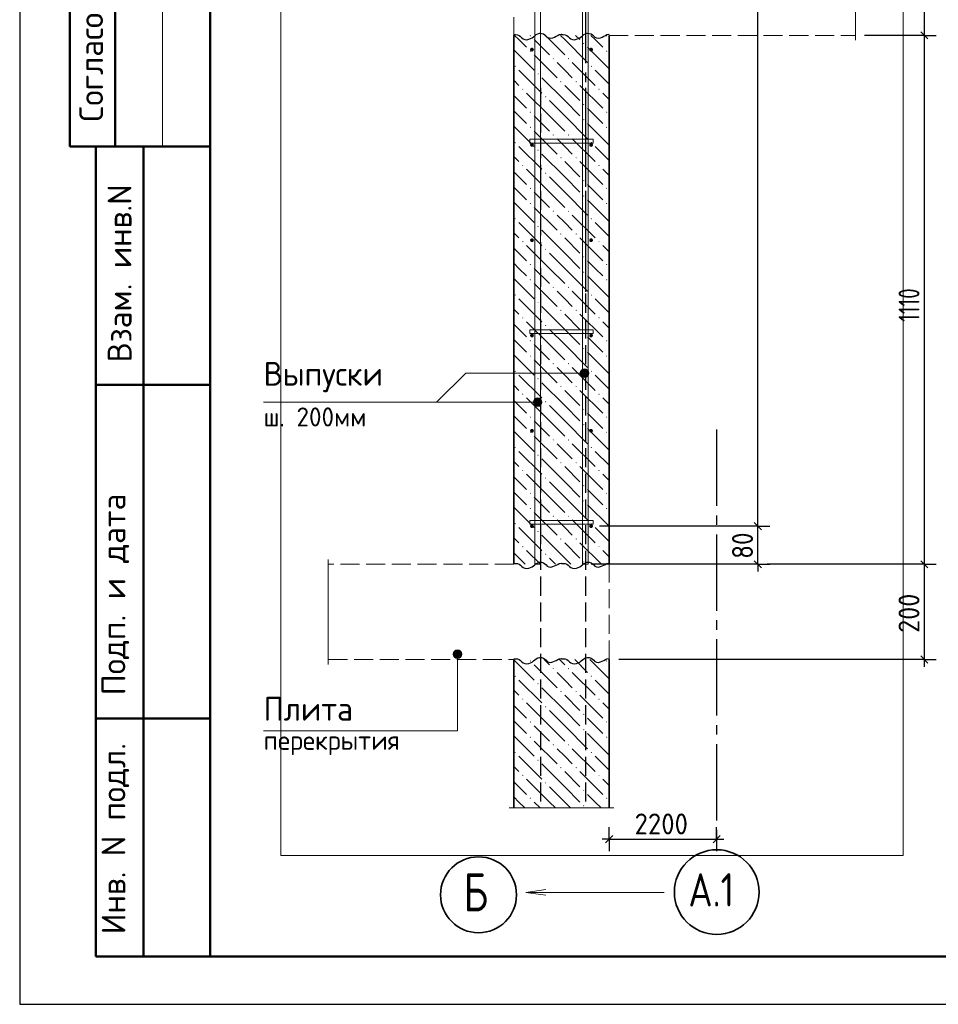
# Model space of a CAD drawing. Header units: millimetres. Extents: x 0 to 50400, y 0 to 35640.
# Tile 1 of 17: x 0 to 11566, y 0 to 12398. Entities that reach past the tile are written whole.
import ezdxf

# ---------------------------------------------------------------- set-up
doc = ezdxf.new("R2010")
doc.units = ezdxf.units.MM
doc.linetypes.add('______2', pattern=[324, 240, -84])
doc.linetypes.add('______5', pattern=[1320, 960, -120, 120, -120])
for name, color, linetype, lineweight in [('Standard', 7, 'Continuous', 25), ('ЖБ Лестница', 52, 'Continuous', 25), ('ЖБ Перекрытие верхний уровень', 7, 'Continuous', 35), ('ЖБ Стена верхний уровень', 7, 'Continuous', 35), ('Позиционная метка диаметр_ шаг', 7, 'Continuous', 13), ('Позиционная метка линия выноска', 7, 'Continuous', 13), ('Примечания', 7, 'Continuous', 13)]:
    doc.layers.add(name, color=color, linetype=linetype, lineweight=lineweight)
for name, color, linetype, true_color in [('Оси', 7, '______5', 0x656565), ('Стена фоновая арматура У1', 7, '______2', 0xa0a0a0), ('Стена фоновая арматура Х1', 7, '______2', 0xa0a0a0), ('Стена фоновая затяжка С-обр.', 7, '______2', 0xa0a0a0)]:
    doc.layers.add(name, color=color, linetype=linetype, true_color=true_color)
doc.layers.add('Размерная выноска', color=7, linetype='Continuous')
doc.styles.add('ISOCPEUR', font='txt')

msp = doc.modelspace()

# ---------------------------------------------------------------- hatches: boundary and pattern name
at = {"layer": 'ЖБ Стена верхний уровень', "linetype": 'Continuous', "lineweight": 18, "transparency": 33554687}
for points in [[(6422, 12195), (6429, 12201), (6432, 12201), (6438, 12195), (6430, 12187)], [(7382, 12195), (7389, 12201), (7392, 12201), (7398, 12195), (7390, 12187)], [(7094, 12099), (7102, 12107), (7110, 12099), (7102, 12091)], [(6422, 12003), (6430, 12011), (6438, 12003), (6430, 11995)], [(6710, 11907), (6718, 11915), (6726, 11907), (6718, 11899)], [(6902, 11907), (6910, 11915), (6918, 11907), (6910, 11899)], [(7382, 12003), (7390, 12011), (7398, 12003), (7390, 11995)], [(6230, 11811), (6238, 11819), (6246, 11811), (6238, 11803)], [(7190, 11811), (7198, 11819), (7206, 11811), (7198, 11803)], [(6518, 11715), (6526, 11723), (6534, 11715), (6526, 11707)], [(6326, 11523), (6334, 11531), (6342, 11523), (6334, 11515)], [(6806, 11619), (6814, 11627), (6822, 11619), (6814, 11611)], [(6998, 11619), (7006, 11627), (7014, 11619), (7006, 11611)], [(7286, 11523), (7294, 11531), (7302, 11523), (7294, 11515)], [(6614, 11427), (6622, 11435), (6630, 11427), (6622, 11419)], [(7094, 11331), (7102, 11339), (7110, 11331), (7102, 11323)], [(6422, 11235), (6430, 11243), (6438, 11235), (6430, 11227)], [(7382, 11235), (7390, 11243), (7398, 11235), (7390, 11227)], [(6422, 11043), (6430, 11051), (6438, 11043), (6430, 11035)], [(7094, 11139), (7102, 11147), (7110, 11139), (7102, 11131)], [(7382, 11043), (7390, 11051), (7398, 11043), (7390, 11035)], [(6710, 10947), (6718, 10955), (6726, 10947), (6718, 10939)], [(6902, 10947), (6910, 10955), (6918, 10947), (6910, 10939)], [(6230, 10851), (6238, 10859), (6246, 10851), (6238, 10843)], [(7190, 10851), (7198, 10859), (7206, 10851), (7198, 10843)], [(6518, 10755), (6526, 10763), (6534, 10755), (6526, 10747)], [(6806, 10659), (6814, 10667), (6822, 10659), (6814, 10651)], [(6998, 10659), (7006, 10667), (7014, 10659), (7006, 10651)], [(6326, 10563), (6334, 10571), (6342, 10563), (6334, 10555)], [(7286, 10563), (7294, 10571), (7302, 10563), (7294, 10555)], [(6614, 10467), (6622, 10475), (6630, 10467), (6622, 10459)], [(7094, 10371), (7102, 10379), (7110, 10371), (7102, 10363)], [(6422, 10275), (6430, 10283), (6438, 10275), (6430, 10267)], [(7094, 10179), (7102, 10187), (7110, 10179), (7102, 10171)], [(7382, 10275), (7390, 10283), (7398, 10275), (7390, 10267)], [(6422, 10083), (6430, 10091), (6438, 10083), (6430, 10075)], [(7382, 10083), (7390, 10091), (7398, 10083), (7390, 10075)], [(6710, 9987), (6718, 9995), (6726, 9987), (6718, 9979)], [(6902, 9987), (6910, 9995), (6918, 9987), (6910, 9979)], [(6230, 9891), (6238, 9899), (6246, 9891), (6238, 9883)], [(6518, 9795), (6526, 9803), (6534, 9795), (6526, 9787)], [(7190, 9891), (7198, 9899), (7206, 9891), (7198, 9883)], [(6806, 9699), (6814, 9707), (6822, 9699), (6814, 9691)], [(6998, 9699), (7006, 9707), (7014, 9699), (7006, 9691)], [(6326, 9603), (6334, 9611), (6342, 9603), (6334, 9595)], [(7286, 9603), (7294, 9611), (7302, 9603), (7294, 9595)], [(6614, 9507), (6622, 9515), (6630, 9507), (6622, 9499)], [(6422, 9315), (6430, 9323), (6438, 9315), (6430, 9307)], [(7094, 9411), (7102, 9419), (7110, 9411), (7102, 9403)], [(7382, 9315), (7390, 9323), (7398, 9315), (7390, 9307)], [(7094, 9219), (7102, 9227), (7110, 9219), (7102, 9211)], [(6422, 9123), (6430, 9131), (6438, 9123), (6430, 9115)], [(7382, 9123), (7390, 9131), (7398, 9123), (7390, 9115)], [(6230, 8931), (6238, 8939), (6246, 8931), (6238, 8923)], [(6710, 9027), (6718, 9035), (6726, 9027), (6718, 9019)], [(6902, 9027), (6910, 9035), (6918, 9027), (6910, 9019)], [(7190, 8931), (7198, 8939), (7206, 8931), (7198, 8923)], [(6518, 8835), (6526, 8843), (6534, 8835), (6526, 8827)], [(6806, 8739), (6814, 8747), (6822, 8739), (6814, 8731)], [(6998, 8739), (7006, 8747), (7014, 8739), (7006, 8731)], [(6326, 8643), (6334, 8651), (6342, 8643), (6334, 8635)], [(7286, 8643), (7294, 8651), (7302, 8643), (7294, 8635)], [(6614, 8547), (6622, 8555), (6630, 8547), (6622, 8539)], [(7094, 8451), (7102, 8459), (7110, 8451), (7102, 8443)], [(6422, 8355), (6430, 8363), (6438, 8355), (6430, 8347)], [(7382, 8355), (7390, 8363), (7398, 8355), (7390, 8347)], [(7094, 8259), (7102, 8267), (7110, 8259), (7102, 8251)], [(6422, 8163), (6430, 8171), (6438, 8163), (6430, 8155)], [(6710, 8067), (6718, 8075), (6726, 8067), (6718, 8059)], [(6902, 8067), (6910, 8075), (6918, 8067), (6910, 8059)], [(7382, 8163), (7390, 8171), (7398, 8163), (7390, 8155)], [(6230, 7971), (6238, 7979), (6246, 7971), (6238, 7963)], [(7190, 7971), (7198, 7979), (7206, 7971), (7198, 7963)], [(6518, 7875), (6526, 7883), (6534, 7875), (6526, 7867)], [(6326, 7683), (6334, 7691), (6342, 7683), (6334, 7675)], [(6806, 7779), (6814, 7787), (6822, 7779), (6814, 7771)], [(6998, 7779), (7006, 7787), (7014, 7779), (7006, 7771)], [(7286, 7683), (7294, 7691), (7302, 7683), (7294, 7675)], [(6614, 7587), (6622, 7595), (6630, 7587), (6622, 7579)], [(7094, 7491), (7102, 7499), (7110, 7491), (7102, 7483)], [(6422, 7395), (6430, 7403), (6438, 7395), (6430, 7387)], [(7382, 7395), (7390, 7403), (7398, 7395), (7390, 7387)], [(6422, 7203), (6430, 7211), (6438, 7203), (6430, 7195)], [(7094, 7299), (7102, 7307), (7110, 7299), (7102, 7291)], [(7382, 7203), (7390, 7211), (7398, 7203), (7390, 7195)], [(6710, 7107), (6718, 7115), (6726, 7107), (6718, 7099)], [(6902, 7107), (6910, 7115), (6918, 7107), (6910, 7099)], [(6230, 7011), (6238, 7019), (6246, 7011), (6238, 7003)], [(7190, 7011), (7198, 7019), (7206, 7011), (7198, 7003)], [(6518, 6915), (6526, 6923), (6534, 6915), (6526, 6907)], [(6806, 6819), (6814, 6827), (6822, 6819), (6814, 6811)], [(6998, 6819), (7006, 6827), (7014, 6819), (7006, 6811)], [(6326, 6723), (6334, 6731), (6342, 6723), (6334, 6715)], [(7286, 6723), (7294, 6731), (7302, 6723), (7294, 6715)], [(6614, 6627), (6622, 6635), (6630, 6627), (6622, 6619)], [(7094, 6531), (7102, 6539), (7110, 6531), (7102, 6523)], [(6422, 6435), (6430, 6443), (6438, 6435), (6430, 6427)], [(7094, 6339), (7102, 6347), (7110, 6339), (7102, 6331)], [(7382, 6435), (7390, 6443), (7398, 6435), (7390, 6427)], [(6422, 6243), (6430, 6251), (6438, 6243), (6430, 6235)], [(7382, 6243), (7390, 6251), (7398, 6243), (7390, 6235)], [(6710, 6147), (6718, 6155), (6726, 6147), (6718, 6139)], [(6902, 6147), (6910, 6155), (6918, 6147), (6910, 6139)], [(6230, 6051), (6238, 6059), (6246, 6051), (6238, 6043)], [(6518, 5955), (6526, 5963), (6534, 5955), (6526, 5947)], [(7190, 6051), (7198, 6059), (7206, 6051), (7198, 6043)], [(6806, 5859), (6814, 5867), (6822, 5859), (6814, 5851)], [(6998, 5859), (7006, 5867), (7014, 5859), (7006, 5851)], [(6326, 5763), (6334, 5771), (6342, 5763), (6334, 5755)], [(7286, 5763), (7294, 5771), (7302, 5763), (7294, 5755)], [(6614, 5667), (6622, 5675), (6630, 5667), (6622, 5659)], [(7094, 5571), (7102, 5579), (7110, 5571), (7102, 5563)], [(6422, 4323), (6430, 4331), (6438, 4323), (6430, 4315)], [(6710, 4227), (6718, 4235), (6726, 4227), (6718, 4219)], [(6902, 4227), (6910, 4235), (6918, 4227), (6910, 4219)], [(7382, 4323), (7390, 4331), (7398, 4323), (7390, 4315)], [(6230, 4131), (6238, 4139), (6246, 4131), (6238, 4123)], [(7190, 4131), (7198, 4139), (7206, 4131), (7198, 4123)], [(6518, 4035), (6526, 4043), (6534, 4035), (6526, 4027)], [(6326, 3843), (6334, 3851), (6342, 3843), (6334, 3835)], [(6806, 3939), (6814, 3947), (6822, 3939), (6814, 3931)], [(6998, 3939), (7006, 3947), (7014, 3939), (7006, 3931)], [(7286, 3843), (7294, 3851), (7302, 3843), (7294, 3835)], [(6614, 3747), (6622, 3755), (6630, 3747), (6622, 3739)], [(7094, 3651), (7102, 3659), (7110, 3651), (7102, 3643)], [(6422, 3555), (6430, 3563), (6438, 3555), (6430, 3547)], [(7382, 3555), (7390, 3563), (7398, 3555), (7390, 3547)], [(6422, 3363), (6430, 3371), (6438, 3363), (6430, 3355)], [(7094, 3459), (7102, 3467), (7110, 3459), (7102, 3451)], [(7382, 3363), (7390, 3371), (7398, 3363), (7390, 3355)], [(6710, 3267), (6718, 3275), (6726, 3267), (6718, 3259)], [(6902, 3267), (6910, 3275), (6918, 3267), (6910, 3259)], [(6230, 3171), (6238, 3179), (6246, 3171), (6238, 3163)], [(7190, 3171), (7198, 3179), (7206, 3171), (7198, 3163)], [(6518, 3075), (6526, 3083), (6534, 3075), (6526, 3067)], [(6806, 2979), (6814, 2987), (6822, 2979), (6814, 2971)], [(6998, 2979), (7006, 2987), (7014, 2979), (7006, 2971)], [(6326, 2883), (6334, 2891), (6342, 2883), (6334, 2875)], [(7286, 2883), (7294, 2891), (7302, 2883), (7294, 2875)], [(6614, 2787), (6622, 2795), (6630, 2787), (6622, 2779)], [(7094, 2691), (7102, 2699), (7110, 2691), (7102, 2683)], [(6422, 2595), (6430, 2603), (6438, 2595), (6430, 2587)], [(7094, 2499), (7102, 2507), (7110, 2499), (7102, 2491)], [(7382, 2595), (7390, 2603), (7398, 2595), (7390, 2587)]]:
    msp.add_hatch(color=7, dxfattribs=at).paths.add_polyline_path(points, flags=16)
at = {"layer": 'Позиционная метка линия выноска', "linetype": 'Continuous', "lineweight": 13, "transparency": 33554687}
for points in [[(7064, 7921), (7064, 7975), (7056, 7948)], [(7083, 7902), (7083, 7994), (7064, 7975)], [(7083, 7902), (7064, 7975), (7064, 7921)], [(7110, 7894), (7110, 8002), (7083, 7994)], [(7110, 7894), (7083, 7994), (7083, 7902)], [(7137, 7902), (7137, 7994), (7110, 8002)], [(7137, 7902), (7110, 8002), (7110, 7894)], [(7157, 7921), (7157, 7975), (7137, 7994)], [(7157, 7921), (7137, 7994), (7137, 7902)], [(7157, 7975), (7157, 7921), (7164, 7948)], [(6476, 7555), (6476, 7609), (6468, 7582)], [(6495, 7535), (6495, 7628), (6476, 7609)], [(6495, 7535), (6476, 7609), (6476, 7555)], [(6522, 7528), (6522, 7636), (6495, 7628)], [(6522, 7528), (6495, 7628), (6495, 7535)], [(6549, 7535), (6549, 7628), (6522, 7636)], [(6549, 7535), (6522, 7636), (6522, 7528)], [(6569, 7555), (6569, 7609), (6549, 7628)], [(6569, 7555), (6549, 7628), (6549, 7535)], [(6569, 7609), (6569, 7555), (6576, 7582)], [(5559, 4435), (5466, 4435), (5459, 4408)], [(5559, 4435), (5459, 4408), (5567, 4408)], [(5567, 4408), (5459, 4408), (5466, 4381)], [(5540, 4455), (5486, 4455), (5466, 4435)], [(5540, 4455), (5466, 4435), (5559, 4435)], [(5567, 4408), (5466, 4381), (5559, 4381)], [(5559, 4381), (5466, 4381), (5486, 4362)], [(5486, 4455), (5540, 4455), (5513, 4462)], [(5559, 4381), (5486, 4362), (5540, 4362)], [(5540, 4362), (5486, 4362), (5513, 4354)]]:
    msp.add_hatch(color=7, dxfattribs=at).paths.add_polyline_path(points)
at = {"layer": 'Стена фоновая арматура У1', "linetype": 'Continuous', "lineweight": 13, "transparency": 33554687}
for points in [[(6474, 12021), (6472, 12031), (6467, 12038), (6459, 12044), (6450, 12045), (6441, 12044), (6433, 12038), (6428, 12031), (6426, 12021), (6428, 12012), (6433, 12004), (6441, 11999), (6450, 11997), (6459, 11999), (6467, 12004), (6472, 12012)], [(7218, 12021), (7216, 12031), (7211, 12038), (7203, 12044), (7194, 12045), (7185, 12044), (7177, 12038), (7172, 12031), (7170, 12021), (7172, 12012), (7177, 12004), (7185, 11999), (7194, 11997), (7203, 11999), (7211, 12004), (7216, 12012)], [(6474, 10821), (6472, 10831), (6467, 10838), (6459, 10844), (6450, 10845), (6441, 10844), (6433, 10838), (6428, 10831), (6426, 10821), (6428, 10812), (6433, 10804), (6441, 10799), (6450, 10797), (6459, 10799), (6467, 10804), (6472, 10812)], [(7218, 10821), (7216, 10831), (7211, 10838), (7203, 10844), (7194, 10845), (7185, 10844), (7177, 10838), (7172, 10831), (7170, 10821), (7172, 10812), (7177, 10804), (7185, 10799), (7194, 10797), (7203, 10799), (7211, 10804), (7216, 10812)], [(6474, 9621), (6472, 9631), (6467, 9638), (6459, 9644), (6450, 9645), (6441, 9644), (6433, 9638), (6428, 9631), (6426, 9621), (6428, 9612), (6433, 9604), (6441, 9599), (6450, 9597), (6459, 9599), (6467, 9604), (6472, 9612)], [(7218, 9621), (7216, 9631), (7211, 9638), (7203, 9644), (7194, 9645), (7185, 9644), (7177, 9638), (7172, 9631), (7170, 9621), (7172, 9612), (7177, 9604), (7185, 9599), (7194, 9597), (7203, 9599), (7211, 9604), (7216, 9612)], [(6474, 8421), (6472, 8431), (6467, 8438), (6459, 8444), (6450, 8445), (6441, 8444), (6433, 8438), (6428, 8431), (6426, 8421), (6428, 8412), (6433, 8404), (6441, 8399), (6450, 8397), (6459, 8399), (6467, 8404), (6472, 8412)], [(7218, 8421), (7216, 8431), (7211, 8438), (7203, 8444), (7194, 8445), (7185, 8444), (7177, 8438), (7172, 8431), (7170, 8421), (7172, 8412), (7177, 8404), (7185, 8399), (7194, 8397), (7203, 8399), (7211, 8404), (7216, 8412)], [(6474, 7221), (6472, 7231), (6467, 7238), (6459, 7244), (6450, 7245), (6441, 7244), (6433, 7238), (6428, 7231), (6426, 7221), (6428, 7212), (6433, 7204), (6441, 7199), (6450, 7197), (6459, 7199), (6467, 7204), (6472, 7212)], [(7218, 7221), (7216, 7231), (7211, 7238), (7203, 7244), (7194, 7245), (7185, 7244), (7177, 7238), (7172, 7231), (7170, 7221), (7172, 7212), (7177, 7204), (7185, 7199), (7194, 7197), (7203, 7199), (7211, 7204), (7216, 7212)], [(6474, 6021), (6472, 6031), (6467, 6038), (6459, 6044), (6450, 6045), (6441, 6044), (6433, 6038), (6428, 6031), (6426, 6021), (6428, 6012), (6433, 6004), (6441, 5999), (6450, 5997), (6459, 5999), (6467, 6004), (6472, 6012)], [(7218, 6021), (7216, 6031), (7211, 6038), (7203, 6044), (7194, 6045), (7185, 6044), (7177, 6038), (7172, 6031), (7170, 6021), (7172, 6012), (7177, 6004), (7185, 5999), (7194, 5997), (7203, 5999), (7211, 6004), (7216, 6012)]]:
    msp.add_hatch(color=7, dxfattribs=at).paths.add_polyline_path(points)

# ---------------------------------------------------------------- linework, layer by layer
at = {"layer": 'Standard', "color": 7, "linetype": 'Continuous', "lineweight": 25, "transparency": 33554687}
for p, q in [((2400, 35040), (2400, 1270)), ((11344, 12246), (11434, 12156)), ((9338, 5976), (9248, 6066)), ((9338, 5496), (9248, 5586)), ((11344, 5586), (11434, 5496)), ((11344, 4386), (11434, 4296)), ((7377, 2034), (7467, 2124)), ((8730, 2034), (8820, 2124))]:
    msp.add_line(p, q, dxfattribs=at)
at = {"layer": 'Standard', "color": 7, "linetype": 'Continuous', "lineweight": -3, "transparency": 33554687}
for p, q in [((9293, 6021), (9293, 28821)), ((11389, 13401), (11389, 12201)), ((11389, 12201), (11239, 12201)), ((11389, 12201), (11539, 12201)), ((11389, 12201), (11389, 5541)), ((9293, 6021), (9143, 6021)), ((9293, 6021), (9443, 6021)), ((9293, 5541), (9293, 6021)), ((9293, 5541), (7194, 5541)), ((9293, 5541), (9143, 5541)), ((9293, 5541), (9443, 5541)), ((9293, 5541), (9293, 5451)), ((11389, 5541), (11239, 5541)), ((11389, 5541), (11539, 5541)), ((11389, 5541), (11389, 4341)), ((11389, 4341), (7542, 4341)), ((11389, 4341), (11239, 4341)), ((11389, 4341), (11539, 4341)), ((11389, 4341), (11389, 4251)), ((7422, 2079), (7422, 2229)), ((8775, 2079), (8775, 2229)), ((7422, 2079), (7332, 2079)), ((7422, 2079), (7422, 1929)), ((7422, 2079), (7422, 2079)), ((7422, 2079), (8775, 2079)), ((8775, 2079), (8775, 1929)), ((8775, 2079), (8775, 2079)), ((8775, 2079), (8865, 2079))]:
    msp.add_line(p, q, dxfattribs=at)
at = {"layer": 'Standard', "color": 7, "linetype": 'Continuous', "lineweight": 50, "transparency": 33554687}
for p, q in [((632, 18600), (632, 10800)), ((632, 18600), (632, 10800)), ((1200, 18600), (1200, 10800)), ((0, 10800), (7, 10800)), ((632, 10800), (2400, 10800)), ((960, 600), (960, 10800)), ((960, 600), (960, 10800)), ((1560, 600), (1560, 10800)), ((960, 7800), (2400, 7800)), ((960, 3600), (2400, 3600)), ((2400, 600), (960, 600))]:
    msp.add_line(p, q, dxfattribs=at)
at = {"layer": 'Standard', "color": 7, "linetype": 'Continuous', "lineweight": 13, "transparency": 33554687}
msp.add_line((1800, 18600), (1800, 10800), dxfattribs=at)
at = {"layer": 'Standard', "color": 7, "linetype": 'Continuous', "lineweight": 25, "transparency": 33554687}
msp.add_lwpolyline([(0, 0), (50400, 0), (50400, 35640), (0, 35640), (0, 0)], close=True, dxfattribs=at)
at = {"layer": 'Standard', "color": 7, "linetype": 'Continuous', "lineweight": 13, "transparency": 33554687}
msp.add_lwpolyline([(50400, 35640), (0, 35640), (0, 0), (50400, 0), (50400, 35640)], dxfattribs=at)
at = {"layer": 'Standard', "color": 7, "linetype": 'Continuous', "lineweight": 50, "transparency": 33554687}
msp.add_lwpolyline([(2400, 35040), (49800, 35040), (49800, 600), (2400, 600), (2400, 35040)], close=True, dxfattribs=at)
at = {"layer": 'Standard', "color": 254, "linetype": 'Continuous', "lineweight": 13, "true_color": 0xc4c4ff, "transparency": 33554687}
msp.add_lwpolyline([(3286, 1872), (11125, 1872), (11125, 31701), (3286, 31701), (3286, 1872)], dxfattribs=at)
at = {"layer": 'Standard', "color": 7, "linetype": 'Continuous', "lineweight": -3, "transparency": 33554687}
for points in [[(11389, 12201), (11369, 12201), (11369, 12201), (11369, 12201), (11369, 12201), (10638, 12201)], [(9293, 6021), (9273, 6021), (9273, 6021), (9273, 6021), (9273, 6021), (9272, 6021), (9272, 6021), (7299, 6021)], [(11389, 5541), (11369, 5541), (11369, 5541), (9413, 5541)]]:
    msp.add_lwpolyline(points, dxfattribs=at)
at = {"layer": 'ЖБ Лестница', "color": 253, "linetype": '______2', "lineweight": 18, "true_color": 0xa0a0a0, "transparency": 33554687}
for p, q in [((6222, 13401), (6222, 12201)), ((7422, 12201), (10525, 12201))]:
    msp.add_line(p, q, dxfattribs=at)
at = {"layer": 'ЖБ Перекрытие верхний уровень', "color": 7, "linetype": '______2', "lineweight": 18, "transparency": 33554687}
for p, q in [((6222, 5541), (3886, 5541)), ((7422, 4341), (7422, 5541)), ((3886, 4341), (6222, 4341))]:
    msp.add_line(p, q, dxfattribs=at)
at = {"layer": 'ЖБ Стена верхний уровень', "color": 7, "linetype": 'Continuous', "lineweight": 35, "transparency": 33554687}
for p, q in [((6222, 12201), (6222, 5541)), ((7422, 5541), (7422, 12201)), ((6222, 4341), (6222, 2472)), ((7422, 2472), (7422, 4341))]:
    msp.add_line(p, q, dxfattribs=at)
at = {"layer": 'ЖБ Стена верхний уровень', "color": 9, "linetype": 'Continuous', "lineweight": 18, "true_color": 0xc7c7c7, "transparency": 33554687}
for p, q in [((6286, 12147), (6232, 12201)), ((6670, 12147), (6616, 12201)), ((6808, 12201), (6862, 12147)), ((7000, 12201), (7054, 12147)), ((7246, 12147), (7192, 12201)), ((6382, 12051), (6286, 12147)), ((6478, 12147), (6670, 11955)), ((6670, 12147), (6862, 11955)), ((6862, 12147), (7150, 11859)), ((7150, 12051), (7422, 11779)), ((7342, 12051), (7246, 12147)), ((6222, 12019), (6478, 11763)), ((6478, 11955), (6766, 11667)), ((6862, 11763), (6766, 11859)), ((6958, 11859), (7246, 11571)), ((6286, 11763), (6574, 11475)), ((6862, 11379), (6574, 11667)), ((6958, 11667), (6862, 11763)), ((7246, 11763), (7422, 11587)), ((6222, 11635), (6286, 11571)), ((6862, 11571), (7054, 11379)), ((7054, 11571), (7342, 11283)), ((6222, 11443), (6382, 11283)), ((6670, 11187), (6382, 11475)), ((7422, 11395), (7342, 11475)), ((6670, 11379), (6862, 11187)), ((6862, 11379), (7054, 11187)), ((7246, 11187), (7150, 11283)), ((6286, 11187), (6222, 11251)), ((6382, 11091), (6286, 11187)), ((6478, 11187), (6670, 10995)), ((6670, 11187), (6862, 10995)), ((6862, 11187), (7150, 10899)), ((7342, 11091), (7246, 11187)), ((6222, 11059), (6478, 10803)), ((7150, 11091), (7422, 10819)), ((6478, 10995), (6766, 10707)), ((6286, 10803), (6574, 10515)), ((6862, 10803), (6766, 10899)), ((6958, 10707), (6862, 10803)), ((6958, 10899), (7246, 10611)), ((7246, 10803), (7422, 10627)), ((6222, 10675), (6286, 10611)), ((6862, 10419), (6574, 10707)), ((6862, 10611), (7054, 10419)), ((7054, 10611), (7342, 10323)), ((6222, 10483), (6382, 10323)), ((6670, 10227), (6382, 10515)), ((6670, 10419), (6862, 10227)), ((6862, 10419), (7054, 10227)), ((7422, 10435), (7342, 10515)), ((6286, 10227), (6222, 10291)), ((7246, 10227), (7150, 10323)), ((6382, 10131), (6286, 10227)), ((6478, 10227), (6670, 10035)), ((6670, 10227), (6862, 10035)), ((6862, 10227), (7150, 9939)), ((7342, 10131), (7246, 10227)), ((6222, 10099), (6478, 9843)), ((7150, 10131), (7422, 9859)), ((6478, 10035), (6766, 9747)), ((6862, 9843), (6766, 9939)), ((6958, 9939), (7246, 9651)), ((6286, 9843), (6574, 9555)), ((6958, 9747), (6862, 9843)), ((7246, 9843), (7422, 9667)), ((6222, 9715), (6286, 9651)), ((6862, 9459), (6574, 9747)), ((6670, 9267), (6382, 9555)), ((6862, 9651), (7054, 9459)), ((7054, 9651), (7342, 9363)), ((7422, 9475), (7342, 9555)), ((6222, 9523), (6382, 9363)), ((6670, 9459), (6862, 9267)), ((6862, 9459), (7054, 9267)), ((6286, 9267), (6222, 9331)), ((7246, 9267), (7150, 9363)), ((6382, 9171), (6286, 9267)), ((6478, 9267), (6670, 9075)), ((6670, 9267), (6862, 9075)), ((6862, 9267), (7150, 8979)), ((7342, 9171), (7246, 9267)), ((6222, 9139), (6478, 8883)), ((6478, 9075), (6766, 8787)), ((7150, 9171), (7422, 8899)), ((6862, 8883), (6766, 8979)), ((6958, 8979), (7246, 8691)), ((6286, 8883), (6574, 8595)), ((6958, 8787), (6862, 8883)), ((7246, 8883), (7422, 8707)), ((6222, 8755), (6286, 8691)), ((6862, 8499), (6574, 8787)), ((6862, 8691), (7054, 8499)), ((7054, 8691), (7342, 8403)), ((6222, 8563), (6382, 8403)), ((6670, 8307), (6382, 8595)), ((7422, 8515), (7342, 8595)), ((6670, 8499), (6862, 8307)), ((6862, 8499), (7054, 8307)), ((6286, 8307), (6222, 8371)), ((6382, 8211), (6286, 8307)), ((6478, 8307), (6670, 8115)), ((6670, 8307), (6862, 8115)), ((6862, 8307), (7150, 8019)), ((7246, 8307), (7150, 8403)), ((7342, 8211), (7246, 8307)), ((7150, 8211), (7422, 7939)), ((6222, 8179), (6478, 7923)), ((6478, 8115), (6766, 7827)), ((6862, 7923), (6766, 8019)), ((6958, 8019), (7246, 7731)), ((6286, 7923), (6574, 7635)), ((6862, 7539), (6574, 7827)), ((6958, 7827), (6862, 7923)), ((7246, 7923), (7422, 7747)), ((6222, 7795), (6286, 7731)), ((6862, 7731), (7054, 7539)), ((7054, 7731), (7342, 7443)), ((6222, 7603), (6382, 7443)), ((6670, 7347), (6382, 7635)), ((7422, 7555), (7342, 7635)), ((6670, 7539), (6862, 7347)), ((6862, 7539), (7054, 7347)), ((7246, 7347), (7150, 7443)), ((6286, 7347), (6222, 7411)), ((6382, 7251), (6286, 7347)), ((6478, 7347), (6670, 7155)), ((6670, 7347), (6862, 7155)), ((6862, 7347), (7150, 7059)), ((7342, 7251), (7246, 7347)), ((6222, 7219), (6478, 6963)), ((7150, 7251), (7422, 6979)), ((6478, 7155), (6766, 6867)), ((6286, 6963), (6574, 6675)), ((6862, 6963), (6766, 7059)), ((6958, 6867), (6862, 6963)), ((6958, 7059), (7246, 6771)), ((7246, 6963), (7422, 6787)), ((6222, 6835), (6286, 6771)), ((6862, 6579), (6574, 6867)), ((6862, 6771), (7054, 6579)), ((7054, 6771), (7342, 6483)), ((6222, 6643), (6382, 6483)), ((6670, 6387), (6382, 6675)), ((6670, 6579), (6862, 6387)), ((6862, 6579), (7054, 6387)), ((7422, 6595), (7342, 6675)), ((6286, 6387), (6222, 6451)), ((7246, 6387), (7150, 6483)), ((6382, 6291), (6286, 6387)), ((6478, 6387), (6670, 6195)), ((6670, 6387), (6862, 6195)), ((6862, 6387), (7150, 6099)), ((7342, 6291), (7246, 6387)), ((6222, 6259), (6478, 6003)), ((7150, 6291), (7422, 6019)), ((6478, 6195), (6766, 5907)), ((6862, 6003), (6766, 6099)), ((6958, 6099), (7246, 5811)), ((6286, 6003), (6574, 5715)), ((6958, 5907), (6862, 6003)), ((7246, 6003), (7422, 5827)), ((6222, 5875), (6286, 5811)), ((6862, 5619), (6574, 5907)), ((6556, 5541), (6382, 5715)), ((6862, 5811), (7054, 5619)), ((7054, 5811), (7324, 5541)), ((7422, 5635), (7342, 5715)), ((6222, 5683), (6364, 5541)), ((6670, 5619), (6748, 5541)), ((6862, 5619), (6940, 5541)), ((6604, 4341), (6670, 4275)), ((6796, 4341), (6862, 4275)), ((6988, 4341), (7150, 4179)), ((7180, 4341), (7422, 4099)), ((6222, 4339), (6478, 4083)), ((6478, 4275), (6766, 3987)), ((6862, 4083), (6766, 4179)), ((6958, 4179), (7246, 3891)), ((6286, 4083), (6574, 3795)), ((6862, 3699), (6574, 3987)), ((6958, 3987), (6862, 4083)), ((7246, 4083), (7422, 3907)), ((6222, 3955), (6286, 3891)), ((6862, 3891), (7054, 3699)), ((7054, 3891), (7342, 3603)), ((6222, 3763), (6382, 3603)), ((6670, 3507), (6382, 3795)), ((7422, 3715), (7342, 3795)), ((6670, 3699), (6862, 3507)), ((6862, 3699), (7054, 3507)), ((7246, 3507), (7150, 3603)), ((6286, 3507), (6222, 3571)), ((6382, 3411), (6286, 3507)), ((6478, 3507), (6670, 3315)), ((6670, 3507), (6862, 3315)), ((6862, 3507), (7150, 3219)), ((7342, 3411), (7246, 3507)), ((6222, 3379), (6478, 3123)), ((7150, 3411), (7422, 3139)), ((6478, 3315), (6766, 3027)), ((6286, 3123), (6574, 2835)), ((6862, 3123), (6766, 3219)), ((6958, 3027), (6862, 3123)), ((6958, 3219), (7246, 2931)), ((7246, 3123), (7422, 2947)), ((6222, 2995), (6286, 2931)), ((6862, 2739), (6574, 3027)), ((6862, 2931), (7054, 2739)), ((7054, 2931), (7342, 2643)), ((6222, 2803), (6382, 2643)), ((6670, 2547), (6382, 2835)), ((6670, 2739), (6862, 2547)), ((6862, 2739), (7054, 2547)), ((7422, 2755), (7342, 2835)), ((6286, 2547), (6222, 2611)), ((7246, 2547), (7150, 2643)), ((6361, 2472), (6286, 2547)), ((6478, 2547), (6553, 2472)), ((6670, 2547), (6745, 2472)), ((6862, 2547), (6937, 2472)), ((7321, 2472), (7246, 2547))]:
    msp.add_line(p, q, dxfattribs=at)
at = {"layer": 'Оси', "color": 8, "linetype": '______5', "lineweight": -3, "transparency": 33554687}
for p, q in [((7122, 14133), (7122, 8956)), ((8775, 7236), (8775, 2060))]:
    msp.add_line(p, q, dxfattribs=at)
at = {"layer": 'Оси', "color": 7, "linetype": 'Continuous', "lineweight": 35, "transparency": 33554687}
for centre, radius in [((8776, 1413), 533), ((5777, 1379), 478)]:
    msp.add_circle(centre, radius, dxfattribs=at)
at = {"layer": 'Позиционная метка линия выноска', "color": 253, "linetype": '______2', "lineweight": 25, "true_color": 0xa0a0a0, "transparency": 33554687}
for p, q in [((6559, 11541), (6559, 2488)), ((7122, 11541), (7122, 2488))]:
    msp.add_line(p, q, dxfattribs=at)
at = {"layer": 'Позиционная метка линия выноска', "color": 7, "linetype": 'Continuous', "lineweight": 13, "transparency": 33554687}
for p, q in [((7056, 7948), (7056, 7948)), ((7110, 8002), (7110, 8002)), ((7164, 7948), (7164, 7948)), ((7110, 7894), (7110, 7894)), ((6468, 7582), (6468, 7582)), ((6522, 7636), (6522, 7636)), ((6576, 7582), (6576, 7582)), ((6522, 7528), (6522, 7528)), ((5459, 4408), (5459, 4408)), ((5513, 4462), (5513, 4462)), ((5513, 4354), (5513, 4354)), ((5567, 4408), (5567, 4408)), ((6625, 1445), (6373, 1409)), ((8113, 1409), (6373, 1409)), ((6373, 1409), (6643, 1409)), ((6373, 1409), (6373, 1409)), ((6373, 1409), (6373, 1409)), ((6373, 1409), (6373, 1409)), ((6373, 1409), (6625, 1373))]:
    msp.add_line(p, q, dxfattribs=at)
for points in [[(7110, 7948), (5617, 7948), (5250, 7582)], [(6522, 7582), (5873, 7582), (3071, 7582)], [(5513, 4408), (5513, 3445), (3071, 3445)]]:
    msp.add_lwpolyline(points, dxfattribs=at)
for centre in [(7110, 7948), (6522, 7582), (5513, 4408)]:
    msp.add_circle(centre, 54, dxfattribs=at)
at = {"layer": 'Примечания', "color": 7, "linetype": 'Continuous', "lineweight": 25, "transparency": 33554687}
for p, q in [((7422, 12212), (7422, 12212)), ((7422, 5552), (7422, 5552)), ((7422, 4352), (7422, 4352))]:
    msp.add_line(p, q, dxfattribs=at)
for points in [[(6222, 12212), (6244, 12212), (6268, 12209), (6290, 12201), (6307, 12188), (6322, 12172), (6340, 12159), (6362, 12151), (6385, 12146), (6409, 12152), (6430, 12160), (6451, 12170), (6469, 12183), (6486, 12196), (6503, 12210), (6523, 12221), (6546, 12227), (6570, 12226), (6594, 12219), (6611, 12207), (6627, 12192), (6643, 12178), (6664, 12168), (6688, 12165), (6711, 12171), (6732, 12180), (6753, 12191), (6774, 12200), (6794, 12210), (6817, 12215), (6822, 12215)], [(6822, 12212), (6844, 12212), (6868, 12209), (6890, 12201), (6907, 12188), (6922, 12172), (6940, 12159), (6962, 12151), (6985, 12146), (7009, 12152), (7030, 12160), (7051, 12170), (7069, 12183), (7086, 12196), (7103, 12210), (7123, 12221), (7146, 12227), (7170, 12226), (7194, 12219), (7211, 12207), (7227, 12192), (7243, 12178), (7264, 12168), (7288, 12165), (7311, 12171), (7332, 12180), (7353, 12191), (7374, 12200), (7394, 12210), (7417, 12215), (7422, 12215)], [(6222, 5552), (6244, 5552), (6268, 5549), (6290, 5541), (6307, 5528), (6322, 5512), (6340, 5499), (6362, 5491), (6385, 5486), (6409, 5492), (6430, 5500), (6451, 5510), (6469, 5523), (6486, 5536), (6503, 5550), (6523, 5561), (6546, 5567), (6570, 5566), (6594, 5559), (6611, 5547), (6627, 5532), (6643, 5518), (6664, 5508), (6688, 5505), (6711, 5511), (6732, 5520), (6753, 5531), (6774, 5540), (6794, 5550), (6817, 5555), (6822, 5555)], [(6822, 5552), (6844, 5552), (6868, 5549), (6890, 5541), (6907, 5528), (6922, 5512), (6940, 5499), (6962, 5491), (6985, 5486), (7009, 5492), (7030, 5500), (7051, 5510), (7069, 5523), (7086, 5536), (7103, 5550), (7123, 5561), (7146, 5567), (7170, 5566), (7194, 5559), (7211, 5547), (7227, 5532), (7243, 5518), (7264, 5508), (7288, 5505), (7311, 5511), (7332, 5520), (7353, 5531), (7374, 5540), (7394, 5550), (7417, 5555), (7422, 5555)], [(6222, 4352), (6244, 4352), (6268, 4349), (6290, 4341), (6307, 4328), (6322, 4312), (6340, 4299), (6362, 4291), (6385, 4286), (6409, 4292), (6430, 4300), (6451, 4310), (6469, 4323), (6486, 4336), (6503, 4350), (6523, 4361), (6546, 4367), (6570, 4366), (6594, 4359), (6611, 4347), (6627, 4332), (6643, 4318), (6664, 4308), (6688, 4305), (6711, 4311), (6732, 4320), (6753, 4331), (6774, 4340), (6794, 4350), (6817, 4355), (6822, 4355)], [(6822, 4352), (6844, 4352), (6868, 4349), (6890, 4341), (6907, 4328), (6922, 4312), (6940, 4299), (6962, 4291), (6985, 4286), (7009, 4292), (7030, 4300), (7051, 4310), (7069, 4323), (7086, 4336), (7103, 4350), (7123, 4361), (7146, 4367), (7170, 4366), (7194, 4359), (7211, 4347), (7227, 4332), (7243, 4318), (7264, 4308), (7288, 4305), (7311, 4311), (7332, 4320), (7353, 4331), (7374, 4340), (7394, 4350), (7417, 4355), (7422, 4355)]]:
    msp.add_lwpolyline(points, dxfattribs=at)
at = {"layer": 'Размерная выноска', "color": 7, "linetype": 'Continuous', "lineweight": 13, "transparency": 33554687}
for p, q in [((10525, 12141), (10525, 13461)), ((3886, 5601), (3886, 4281)), ((6162, 2472), (7482, 2472))]:
    msp.add_line(p, q, dxfattribs=at)
at = {"layer": 'Стена фоновая арматура Х1', "color": 7, "linetype": 'Continuous', "lineweight": 18, "transparency": 33554687}
for points in [[(7086, 5541), (7086, 30406), (7082, 30439), (7071, 30472), (7054, 30502), (7033, 30527), (7009, 30547), (6979, 30564), (6946, 30575), (6913, 30579), (3850, 30579), (3850, 30651), (6918, 30651), (6962, 30645), (7008, 30630), (7050, 30607), (7084, 30578), (7113, 30543), (7137, 30501), (7152, 30455), (7158, 30411), (7158, 5541), (7086, 5541)], [(6486, 5541), (6486, 30483), (6492, 30527), (6507, 30573), (6531, 30615), (6560, 30650), (6595, 30679), (6637, 30702), (6682, 30717), (6726, 30723), (10561, 30723), (10561, 30651), (6731, 30651), (6699, 30647), (6666, 30636), (6636, 30619), (6611, 30599), (6590, 30574), (6574, 30544), (6563, 30511), (6558, 30478), (6558, 5541), (6486, 5541)]]:
    msp.add_lwpolyline(points, dxfattribs=at)
at = {"layer": 'Стена фоновая затяжка С-обр.', "color": 98, "linetype": 'Continuous', "lineweight": 13, "true_color": 0x005000, "transparency": 33554687}
for points in [[(7221, 10845), (6423, 10845), (6423, 10893), (7221, 10893), (7221, 10845)], [(7221, 8445), (6423, 8445), (6423, 8493), (7221, 8493), (7221, 8445)], [(7221, 6045), (6423, 6045), (6423, 6093), (7221, 6093), (7221, 6045)]]:
    msp.add_lwpolyline(points, dxfattribs=at)

# ---------------------------------------------------------------- texts
at = {"layer": 'Standard', "color": 7, "linetype": 'Continuous', "lineweight": 50, "transparency": 33554687, "char_height": 300, "attachment_point": 7, "rotation": 90, "style": 'ISOCPEUR'}
for s, insert, width in [('\\A1;{\\fISOCPEUR|i0|b0;\\H300.000000;\\W1.000000;\\C7;Согласовано}\\P', (1050, 11114), 2486.25), ('\\A1;{\\fISOCPEUR|i0|b0;\\H300.000000;\\W1.000000;\\C7;Взам. инв.N}\\P', (1408, 8083), 2290.92), ('\\A1;{\\fISOCPEUR|i0|b0;\\H300.000000;\\W1.000000;\\C7;Подп. и дата}\\P', (1379, 3891), 2636.47), ('\\A1;{\\fISOCPEUR|i0|b0;\\H300.000000;\\W1.000000;\\C7;Инв. N подл.}\\P', (1379, 881), 2426.15)]:
    msp.add_mtext(s, dxfattribs=dict(at, insert=insert, width=width))
at = {"layer": 'Standard', "color": 7, "linetype": 'Continuous', "lineweight": 25, "transparency": 33554687, "char_height": 264, "attachment_point": 7, "rotation": 90, "style": 'ISOCPEUR'}
for s, insert, width in [('\\W0.73;1110', (11329, 8594), 677.42), ('\\W0.87;80', (9233, 5610), 484.72), ('\\W0.91;200', (11329, 4677), 674.39)]:
    msp.add_mtext(s, dxfattribs=dict(at, insert=insert, width=width))
at = {"layer": 'Standard', "color": 7, "linetype": 'Continuous', "lineweight": 25, "transparency": 33554687, "insert": (7742, 2139), "char_height": 264, "width": 861.71, "attachment_point": 7, "style": 'ISOCPEUR'}
msp.add_mtext('\\W0.93;2200', dxfattribs=at)
at = {"layer": 'Оси', "color": 7, "linetype": 'Continuous', "lineweight": 35, "transparency": 33554687, "attachment_point": 7, "style": 'ISOCPEUR'}
for s, insert, char_height, width in [('\\W0.80;Б', (5585, 1171), 480, 575.74), ('\\W0.81;А.1', (8419, 1231), 420, 883.71)]:
    msp.add_mtext(s, dxfattribs=dict(at, insert=insert, char_height=char_height, width=width))
at = {"layer": 'Позиционная метка диаметр_ шаг', "color": 7, "linetype": 'Continuous', "lineweight": 25, "transparency": 33554687, "attachment_point": 7, "style": 'ISOCPEUR'}
for s, insert, char_height, width in [('\\W0.96;Выпуски', (3071, 7708), 300, 1643.32), ('\\W0.96;ш. 200мм', (3071, 7276), 240, 1435.06), ('\\W0.95;Плита', (3071, 3571), 300, 1312), ('\\W0.97;перекрытия', (3071, 3139), 240, 1867.52)]:
    msp.add_mtext(s, dxfattribs=dict(at, insert=insert, char_height=char_height, width=width))

doc.saveas('drawing.dxf')
